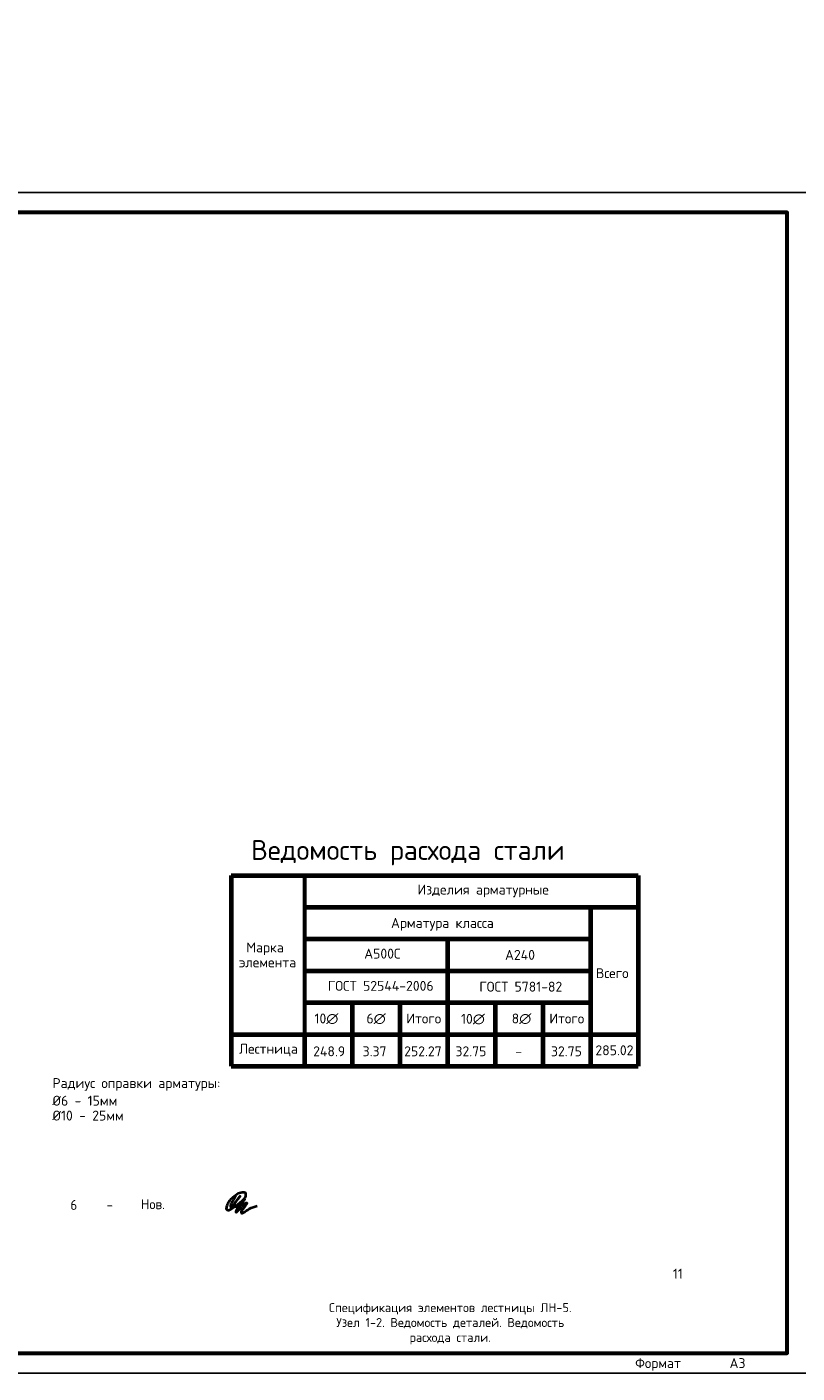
# Model space of a CAD drawing. Header units: millimetres. Extents: x 130535 to 1380046, y -231620 to 121434.
# Tile 116 of 135: x 871830 to 891214, y -8015 to 25855. Entities that reach past the tile are written whole.
import ezdxf
from ezdxf import colors
from ezdxf.entities.mleader import LeaderData, LeaderLine
from ezdxf.enums import TextEntityAlignment as Align
from ezdxf.math import Vec2, Vec3

# ---------------------------------------------------------------- set-up
doc = ezdxf.new("R2010")
doc.units = ezdxf.units.MM
for name, color, linetype, lineweight in [('!PIARENA-KR-ADDITIONAL TEXT_ВЫНОСКИ', 7, 'Continuous', 13), ('0.05', 7, 'Continuous', 5), ('Standard', 7, 'Continuous', 25), ('К_Размеры', 7, 'Continuous', 5), ('Основная', 7, 'Continuous', 40), ('Символы 0.20', 7, 'Continuous', 20), ('Столовая Двери и окна', 7, 'Continuous', 15), ('Текст', 7, 'Continuous', 25)]:
    doc.layers.add(name, color=color, linetype=linetype, lineweight=lineweight)
doc.styles.add('!Main', font='isocpeui.ttf')
doc.styles.add('GOST-2.304_Type-B', font='GOST_Common.ttf')
doc.styles.add('ISOCPEUR', font='isocpeur.ttf')
doc.styles.add('ГОСТ', font='isocpeur.TTF')
doc.styles.add('ГОСТ 2.304', font='isocpeur.ttf')

# ---------------------------------------------------------------- blocks, each defined once
blk = doc.blocks.new('_None')
blk = doc.blocks.new('Из_буфера5277')
at = {"linetype": 'Continuous', "lineweight": 25, "ltscale": 100}
blk.add_lwpolyline([(0, 0), (42000, 0), (42000, 29700), (0, 29700), (0, 0)], dxfattribs=at)
at = {"linetype": 'Continuous', "lineweight": 60, "ltscale": 100}
blk.add_lwpolyline([(2000, 500), (41500, 500), (41500, 29200), (2000, 29200), (2000, 500)], dxfattribs=at)
at = {"linetype": 'Continuous', "lineweight": 25, "ltscale": 100, "style": 'ГОСТ 2.304'}
blk.add_text('Формат', height=250, dxfattribs=at).set_placement((38250, 125), align=Align.CENTER)
blk.add_text('A3', height=250, dxfattribs=at).set_placement((40050, 125))

msp = doc.modelspace()

# ---------------------------------------------------------------- linework, layer by layer
at = {"layer": 'К_Размеры', "color": 0, "linetype": 'Continuous', "lineweight": 70, "ltscale": 100}
for p, q in [((876966.7, 4506.9), (876966.7, -293.1)), ((876966.7, 4506.9), (887216.7, 4506.9)), ((887216.7, 4506.9), (887216.7, -293.1)), ((878816.7, 3706.9), (887216.7, 3706.9)), ((886016.7, 3706.9), (886016.7, -293.1)), ((878816.7, 2906.9), (886016.7, 2906.9)), ((882416.7, 2906.9), (882416.7, -293.1)), ((878816.7, 2106.9), (886016.7, 2106.9)), ((878816.7, 1306.9), (886016.7, 1306.9)), ((880016.7, 1306.9), (880016.7, -293.1)), ((881216.7, 1306.9), (881216.7, -293.1)), ((883616.7, 1306.9), (883616.7, -293.1)), ((884816.7, 1306.9), (884816.7, -293.1)), ((876966.7, 506.9), (887216.7, 506.9)), ((878816.7, 506.9), (878816.7, -293.1)), ((878816.7, 506.9), (878816.7, -293.1)), ((876966.7, -293.1), (887216.7, -293.1))]:
    msp.add_line(p, q, dxfattribs=at)
at = {"layer": 'К_Размеры', "color": 0, "linetype": 'Continuous', "lineweight": 60, "ltscale": 100}
for p in [(878816.7, 4506.9), (878816.7, 1306.9)]:
    msp.add_line(p, (878816.7, 506.9), dxfattribs=at)
at = {"layer": 'Основная', "color": 7, "ltscale": 100}
msp.add_open_spline([(877079.5, -3555.7), (877056.9, -3599.8), (877013.2, -3685.1), (876958.7, -3754.6), (876947, -3846), (877032.9, -3780), (877071.1, -3726.8), (877253.8, -3484.1), (877113.9, -3676.7), (877049.9, -3730.2), (877047.6, -3838.8), (877144.4, -3814.6), (877206.3, -3741.3), (877287.7, -3650.1), (877346.3, -3566), (877342.5, -3467.8), (877250.3, -3473.4), (877150.5, -3480.8), (877044.5, -3573), (876934.2, -3659.8), (876872.9, -3764.8), (876853, -3836.1), (876841.5, -3900.8), (876905.1, -3922.6), (877008.9, -3862.2), (877122.5, -3798.5), (877397.1, -3536.3), (877167.5, -3830.8), (877096, -3904.9), (877088, -3976.7), (877168.7, -3913.9), (877223.3, -3849.8), (877283.3, -3754), (877378.5, -3723.2), (877314.7, -3818.4), (877287.8, -3871.1), (877212.5, -3940.4), (877227.7, -4001.7), (877326.5, -3948.6), (877421, -3874.1), (877552.9, -3828.1), (877621.9, -3804)], degree=3, knots=[0, 0, 0, 0, 144.1520161, 278.7414481, 306.701418, 345.7173484, 488.9641082, 674.1731096, 805.7122134, 919.5529054, 981.5610335, 1041.0993585, 1143.4863095, 1285.5405679, 1401.5794956, 1450.1365538, 1535.9803466, 1611.2553963, 1766.3543668, 1926.9877395, 2039.7742516, 2115.5122312, 2162.4982929, 2206.5580955, 2278.7099882, 2504.5268633, 2704.7171233, 2966.8523005, 3078.8920704, 3097.283937, 3134.7961729, 3270.048463, 3440.2252524, 3459.7572477, 3505.8700113, 3641.6791759, 3740.815911, 3760.978132, 3797.8683426, 3989.1014551, 4198.8601228, 4198.8601228, 4198.8601228, 4198.8601228], dxfattribs=at)

# ---------------------------------------------------------------- block references
at = {"layer": 'Столовая Двери и окна', "color": 18, "lineweight": 25, "true_color": 0x000000}
msp.add_blockref('Из_буфера5277', (849464.1, -8014.6), dxfattribs=at)

# ---------------------------------------------------------------- texts
at = {"layer": '0.05', "linetype": 'Continuous', "lineweight": 25, "ltscale": 100, "style": 'ГОСТ 2.304'}
msp.add_text('Ведомость расхода стали ', height=500, dxfattribs=at).set_placement((877472.7, 4896.4))
at = {"layer": 'Standard', "color": 7, "linetype": 'Continuous', "lineweight": 25, "transparency": 33554687, "char_height": 250, "attachment_point": 7, "style": 'ISOCPEUR'}
for s, insert, width in [('Радиус\\~оправки\\~арматуры:', (872471.3, -911.4), 3481.555), ('Ø6\\~-\\~15мм', (872471.3, -1286.4), 1371.46), ('Ø10\\~-\\~25мм', (872471.3, -1661.4), 1531.293)]:
    msp.add_mtext(s, dxfattribs=dict(at, insert=insert, width=width))
at = {"layer": 'К_Размеры', "color": 7, "linetype": 'Continuous', "ltscale": 100, "style": 'ISOCPEUR'}
for s, p in [('Изделия арматурные', (883312.9, 4150.6)), ('Арматура класса', (882287, 3310.8)), ('А500С', (880777.8, 2538.8)), ('А240', (884240.1, 2506.9)), ('Всего', (886562.1, 2047.2)), ('ГОСТ 52544-2006', (880735.3, 1728.2)), ('ГОСТ 5781-82', (884260, 1706.9)), ('10∅', (879367.7, 906.9)), ('6∅', (880619.2, 906.9)), ('Итого', (881816.7, 906.9)), ('10∅', (883056.3, 898.1)), ('8∅', (884277.8, 906.9)), ('Итого', (885416.7, 906.9)), ('248.9', (879437.3, 81.4)), ('3.37', (880579.3, 81.4)), ('252.27', (881796.5, 81.4)), ('32.75', (883004.5, 81.4)), ('-', (884204.5, 81.4)), ('32.75', (885408.9, 81.4)), ('285.02', (886616.7, 106.9))]:
    msp.add_text(s, height=250, dxfattribs=at).set_placement(p, align=Align.MIDDLE_CENTER)
for s, p in [('Марка', (877351.1, 2569.4)), ('элемента', (877166.7, 2194.4)), ('Лестница', (877168, 19.8))]:
    msp.add_text(s, height=250, dxfattribs=at).set_placement(p)
at = {"layer": 'Текст', "color": 7, "style": 'GOST-2.304_Type-B'}
for s, p in [('6', (872922.9, -3908.7)), ('Нов.', (874701.9, -3890.7)), ('-', (873832.9, -3907.2))]:
    msp.add_text(s, height=250, dxfattribs=at).set_placement(p)
at = {"layer": 'Текст', "lineweight": 25, "style": 'ISOCPEUR'}
msp.add_text('11', height=250, dxfattribs=at).set_placement((888214.1, -5514.6), align=Align.MIDDLE_CENTER)
at = {"layer": 'Текст', "lineweight": 25, "insert": (882485.6, -6773.5), "char_height": 225, "width": 6746.672, "attachment_point": 5, "style": 'ISOCPEUR'}
msp.add_mtext('\\pxqc;Спецификация элементов лестницы ЛН-5. Узел 1-2. Ведомость деталей. Ведомость расхода стали.', dxfattribs=at)

# ---------------------------------------------------------------- leaders
at = {"layer": '!PIARENA-KR-ADDITIONAL TEXT_ВЫНОСКИ', "ltscale": 30}
ml = msp.add_multileader_mtext('Standard', dxfattribs=at)
ml.set_content('{\\fISOCPEUR|b0|i0|c0|p34;\\C256;поз.2 нижняя %%c10 А500С, шаг 200х200\\P поз.1   верхняя %%c10 А500С, шаг 200х200\\Pфоновая арматура, раскладку начинать \\Pвдоль цифровых осей}', color=3, style='!Main')
ml.set_leader_properties(color=256, linetype='ByLayer', lineweight=-1)
ml.build(insert=Vec2(0, 0))
ml.multileader.update_dxf_attribs({"text_left_attachment_type": 6, "text_right_attachment_type": 6, "dogleg_length": 0.339, "arrow_head_size": 160000, "scale": 100})
ctx = ml.context
ctx.base_point, ctx.scale, ctx.char_height, ctx.arrow_head_size, ctx.landing_gap_size, ctx.plane_origin = Vec3(817359.6, 17503.3), 100, 250, 160000, 0, Vec3(823407.5, 13210.4)
ctx.left_attachment, ctx.right_attachment, ctx.text_align_type = 6, 6, 1
notes = []
notes.append((ctx, [(0, (1, 1, 0), (823868.6, 17503.3), (-1, 0), 33.9, [(0, [(825874.7, 16893)], 0, [])])]))
ctx.mtext.insert, ctx.mtext.width, ctx.mtext.alignment, ctx.mtext.flow_direction = Vec3(820597.1, 17828.3), 10171.308, 2, 5
at = {"layer": 'Символы 0.20', "ltscale": 100}
ml = msp.add_multileader_mtext('Standard', dxfattribs=at)
ml.set_content('Труба Тр\\Pниз трубы на 50 мм выше верха плиты', color=256, style='ГОСТ')
ml.set_leader_properties(color=256, linetype='ByLayer', lineweight=-1)
ml.set_arrow_properties(name='NONE')
ml.build(insert=Vec2(0, 0))
ml.multileader.update_dxf_attribs({"text_left_attachment_type": 6, "text_right_attachment_type": 6, "dogleg_length": 2.5, "arrow_head_size": 45, "scale": 100})
ctx = ml.context
ctx.base_point, ctx.scale, ctx.char_height, ctx.arrow_head_size, ctx.landing_gap_size, ctx.plane_origin = Vec3(501440.4, 12197.9), 100, 300, 45, 22.5, Vec3(511146.9, 8887.5)
ctx.left_attachment, ctx.right_attachment = 6, 6
notes.append((ctx, [(1, (1, 1, 0), (505500.4, 12197.9), (-1, 0), 250, [(0, [(506139.9, 10557.6)], 0, [])])]))
ctx.mtext.insert, ctx.mtext.width, ctx.mtext.flow_direction = Vec3(501462.9, 12587.9), 3780.751, 5
ml = msp.add_multileader_mtext('Standard', dxfattribs=at)
ml.set_content('Труба Тр\\Pниз трубы на 50 мм выше верха плиты', color=256, style='ГОСТ')
ml.set_leader_properties(color=256, linetype='ByLayer', lineweight=-1)
ml.set_arrow_properties(name='NONE')
ml.build(insert=Vec2(0, 0))
ml.multileader.update_dxf_attribs({"text_left_attachment_type": 6, "text_right_attachment_type": 6, "dogleg_length": 2.5, "arrow_head_size": 45, "scale": 100})
ctx = ml.context
ctx.base_point, ctx.scale, ctx.char_height, ctx.arrow_head_size, ctx.landing_gap_size, ctx.plane_origin = Vec3(569521.5, 12390.6), 100, 300, 45, 22.5, Vec3(579228, 9080.1)
ctx.left_attachment, ctx.right_attachment = 6, 6
notes.append((ctx, [(0, (1, 1, 0), (569271.5, 12390.6), (1, 0), 250, [(0, [(569736.8, 10495.1)], 0, [])])]))
ctx.mtext.insert, ctx.mtext.width, ctx.mtext.flow_direction = Vec3(569544, 12780.6), 3780.751, 5
ml = msp.add_multileader_mtext('Standard', dxfattribs=at)
ml.set_content('Труба Тр\\Pниз трубы на 50 мм выше верха плиты', color=256, style='ГОСТ')
ml.set_leader_properties(color=256, linetype='ByLayer', lineweight=-1)
ml.set_arrow_properties(name='NONE')
ml.build(insert=Vec2(0, 0))
ml.multileader.update_dxf_attribs({"text_left_attachment_type": 6, "text_right_attachment_type": 6, "dogleg_length": 2.5, "arrow_head_size": 45, "scale": 100})
ctx = ml.context
ctx.base_point, ctx.scale, ctx.char_height, ctx.arrow_head_size, ctx.landing_gap_size, ctx.plane_origin = Vec3(633182.2, 12390.6), 100, 300, 45, 22.5, Vec3(642888.8, 9080.1)
ctx.left_attachment, ctx.right_attachment = 6, 6
notes.append((ctx, [(0, (1, 1, 0), (632932.2, 12390.6), (1, 0), 250, [(0, [(633397.6, 10495.1)], 0, [])])]))
ctx.mtext.insert, ctx.mtext.width, ctx.mtext.flow_direction = Vec3(633204.7, 12780.6), 3780.751, 5
ml = msp.add_multileader_mtext('Standard', dxfattribs=at)
ml.set_content('Труба Тр\\Pниз трубы на 50 мм выше верха плиты', color=256, style='ГОСТ')
ml.set_leader_properties(color=256, linetype='ByLayer', lineweight=-1)
ml.set_arrow_properties(name='NONE')
ml.build(insert=Vec2(0, 0))
ml.multileader.update_dxf_attribs({"text_left_attachment_type": 6, "text_right_attachment_type": 6, "dogleg_length": 2.5, "arrow_head_size": 45, "scale": 100})
ctx = ml.context
ctx.base_point, ctx.scale, ctx.char_height, ctx.arrow_head_size, ctx.landing_gap_size, ctx.plane_origin = Vec3(697883.9, 12390.6), 100, 300, 45, 22.5, Vec3(707590.4, 9080.1)
ctx.left_attachment, ctx.right_attachment = 6, 6
notes.append((ctx, [(0, (1, 1, 0), (697633.9, 12390.6), (1, 0), 250, [(0, [(698099.2, 10495.1)], 0, [])])]))
ctx.mtext.insert, ctx.mtext.width, ctx.mtext.flow_direction = Vec3(697906.4, 12780.6), 3780.751, 5
ml = msp.add_multileader_mtext('Standard', dxfattribs=at)
ml.set_content('Труба Тр\\Pниз трубы в уровне верха плиты', color=256, style='ГОСТ')
ml.set_leader_properties(color=256, linetype='ByLayer', lineweight=-1)
ml.set_arrow_properties(name='NONE')
ml.build(insert=Vec2(0, 0))
ml.multileader.update_dxf_attribs({"text_left_attachment_type": 6, "text_right_attachment_type": 6, "dogleg_length": 2.5, "arrow_head_size": 45, "scale": 100})
ctx = ml.context
ctx.base_point, ctx.scale, ctx.char_height, ctx.arrow_head_size, ctx.landing_gap_size, ctx.plane_origin = Vec3(374236, 9404.1), 100, 300, 45, 22.5, Vec3(368339.5, 6093.6)
ctx.left_attachment, ctx.right_attachment = 6, 6
notes.append((ctx, [(1, (1, 1, 0), (373986, 9404.1), (1, 0), 250, [(0, [(373346.6, 7763.7)], 0, [])])]))
ctx.mtext.insert, ctx.mtext.width, ctx.mtext.flow_direction = Vec3(374258.5, 9794.1), 6442.783, 5
ml = msp.add_multileader_mtext('Standard', dxfattribs=at)
ml.set_content('Труба Тр\\Pниз трубы в уровне верха плиты', color=256, style='ГОСТ')
ml.set_leader_properties(color=256, linetype='ByLayer', lineweight=-1)
ml.set_arrow_properties(name='NONE')
ml.build(insert=Vec2(0, 0))
ml.multileader.update_dxf_attribs({"text_left_attachment_type": 6, "text_right_attachment_type": 6, "dogleg_length": 2.5, "arrow_head_size": 45, "scale": 100})
ctx = ml.context
ctx.base_point, ctx.scale, ctx.char_height, ctx.arrow_head_size, ctx.landing_gap_size, ctx.plane_origin = Vec3(439775.3, 9734), 100, 300, 45, 22.5, Vec3(433878.8, 6423.5)
ctx.left_attachment, ctx.right_attachment = 6, 6
notes.append((ctx, [(1, (1, 1, 0), (439525.3, 9734), (1, 0), 250, [(0, [(438885.9, 8093.7)], 0, [])])]))
ctx.mtext.insert, ctx.mtext.width, ctx.mtext.flow_direction = Vec3(439797.8, 10124), 6576.024, 5
ml = msp.add_multileader_mtext('Standard', dxfattribs=at)
ml.set_content('Щебень фр.20-40', color=256, style='ГОСТ')
ml.set_leader_properties(color=256, linetype='ByLayer', lineweight=-1)
ml.set_arrow_properties(name='NONE')
ml.build(insert=Vec2(0, 0))
ml.multileader.update_dxf_attribs({"text_left_attachment_type": 6, "text_right_attachment_type": 6, "dogleg_length": 2.5, "arrow_head_size": 45, "scale": 100})
ctx = ml.context
ctx.base_point, ctx.scale, ctx.char_height, ctx.arrow_head_size, ctx.landing_gap_size, ctx.plane_origin = Vec3(702089.5, 8341.3), 100, 300, 45, 22.5, Vec3(696192.9, 5030.9)
ctx.left_attachment, ctx.right_attachment = 6, 6
notes.append((ctx, [(1, (1, 1, 0), (701839.5, 8341.3), (1, 0), 250, [(0, [(700088.4, 9767.8)], 0, [])])]))
ctx.mtext.insert, ctx.mtext.width, ctx.mtext.flow_direction = Vec3(702112, 8731.3), 2129.129, 5
ml = msp.add_multileader_mtext('Standard', dxfattribs=at)
ml.set_content('Труба Тр\\Pниз трубы на 50 мм выше верха плиты', color=256, style='ГОСТ')
ml.set_leader_properties(color=256, linetype='ByLayer', lineweight=-1)
ml.set_arrow_properties(name='NONE')
ml.build(insert=Vec2(0, 0))
ml.multileader.update_dxf_attribs({"text_left_attachment_type": 6, "text_right_attachment_type": 6, "dogleg_length": 2.5, "arrow_head_size": 45, "scale": 100})
ctx = ml.context
ctx.base_point, ctx.scale, ctx.char_height, ctx.arrow_head_size, ctx.landing_gap_size, ctx.plane_origin = Vec3(768461.4, 5424.9), 100, 300, 45, 22.5, Vec3(762564.9, 2114.4)
ctx.left_attachment, ctx.right_attachment = 6, 6
notes.append((ctx, [(0, (1, 1, 0), (772521.4, 5424.9), (-1, 0), 250, [(0, [(772056.1, 3529.4)], 0, [])])]))
ctx.mtext.insert, ctx.mtext.width, ctx.mtext.flow_direction = Vec3(768483.9, 5814.9), 3780.751, 5
ml = msp.add_multileader_mtext('Standard', dxfattribs=at)
ml.set_content('Щебень фр.20-40', color=256, style='ГОСТ')
ml.set_leader_properties(color=256, linetype='ByLayer', lineweight=-1)
ml.set_arrow_properties(name='NONE')
ml.build(insert=Vec2(0, 0))
ml.multileader.update_dxf_attribs({"text_left_attachment_type": 6, "text_right_attachment_type": 6, "dogleg_length": 2.5, "arrow_head_size": 45, "scale": 100})
ctx = ml.context
ctx.base_point, ctx.scale, ctx.char_height, ctx.arrow_head_size, ctx.landing_gap_size, ctx.plane_origin = Vec3(766430.8, 1375.6), 100, 300, 45, 22.5, Vec3(773962.4, -1934.8)
ctx.left_attachment, ctx.right_attachment = 6, 6
notes.append((ctx, [(1, (1, 1, 0), (768315.8, 1375.6), (-1, 0), 250, [(0, [(770066.9, 2802.1)], 0, [])])]))
ctx.mtext.insert, ctx.mtext.width, ctx.mtext.flow_direction = Vec3(766453.3, 1765.6), 2129.129, 5
for ctx, leaders in notes:
    for number, flags, end, landing, length, lines in leaders:
        leader = LeaderData()
        leader.index, (leader.has_last_leader_line, leader.has_dogleg_vector, leader.attachment_direction) = number, flags
        leader.last_leader_point, leader.dogleg_vector, leader.dogleg_length = Vec3(end), Vec3(landing), length
        for number, points, colour, breaks in lines:
            line = LeaderLine()
            line.index, line.vertices, line.color, line.breaks = number, Vec3.list(points), colors.encode_raw_color(colour), breaks
            leader.lines.append(line)
        ctx.leaders.append(leader)

doc.saveas('drawing.dxf')
